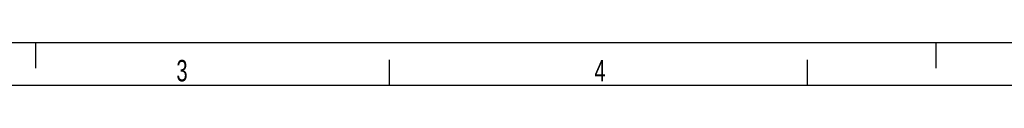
# Model space of a CAD drawing. Extents: x 0 to 420, y -49 to 297.
# Tile 18 of 20: x 128 to 243, y 292 to 297. Entities that reach past the tile are written whole.
import ezdxf

# ---------------------------------------------------------------- set-up
doc = ezdxf.new("R2010")
doc.units = 0
doc.header["$LTSCALE"] = 23.1
doc.layers.add('ASE_85_125-10_DXF_FORMAT', color=7, linetype='CONTINUOUS')
doc.styles.get("Standard").update_dxf_attribs({"font": 'txt', "width": 0.7})

msp = doc.modelspace()

# ---------------------------------------------------------------- linework, layer by layer
at = {"layer": 'ASE_85_125-10_DXF_FORMAT', "color": 7, "linetype": 'CONTINUOUS'}
for p, q in [((-0.00158, 296.99848), (419.99842, 296.99848)), ((129.99842, 293.99848), (129.99842, 296.99848)), ((234.99842, 293.99848), (234.99842, 296.99848)), ((171.24842, 291.99848), (171.24842, 294.99848)), ((219.99842, 291.99848), (219.99842, 294.99848)), ((414.99842, 291.99848), (24.99842, 291.99848))]:
    msp.add_line(p, q, dxfattribs=at)

# ---------------------------------------------------------------- texts
at = {"layer": 'ASE_85_125-10_DXF_FORMAT', "color": 7, "linetype": 'CONTINUOUS', "char_height": 2.5, "attachment_point": 1}
for s, insert, width in [('3', (146.38927, 294.97512), 2.6785714), ('4', (195.13927, 294.97512), 2.9464286)]:
    msp.add_mtext(s, dxfattribs=dict(at, insert=insert, width=width))

doc.saveas('drawing.dxf')
